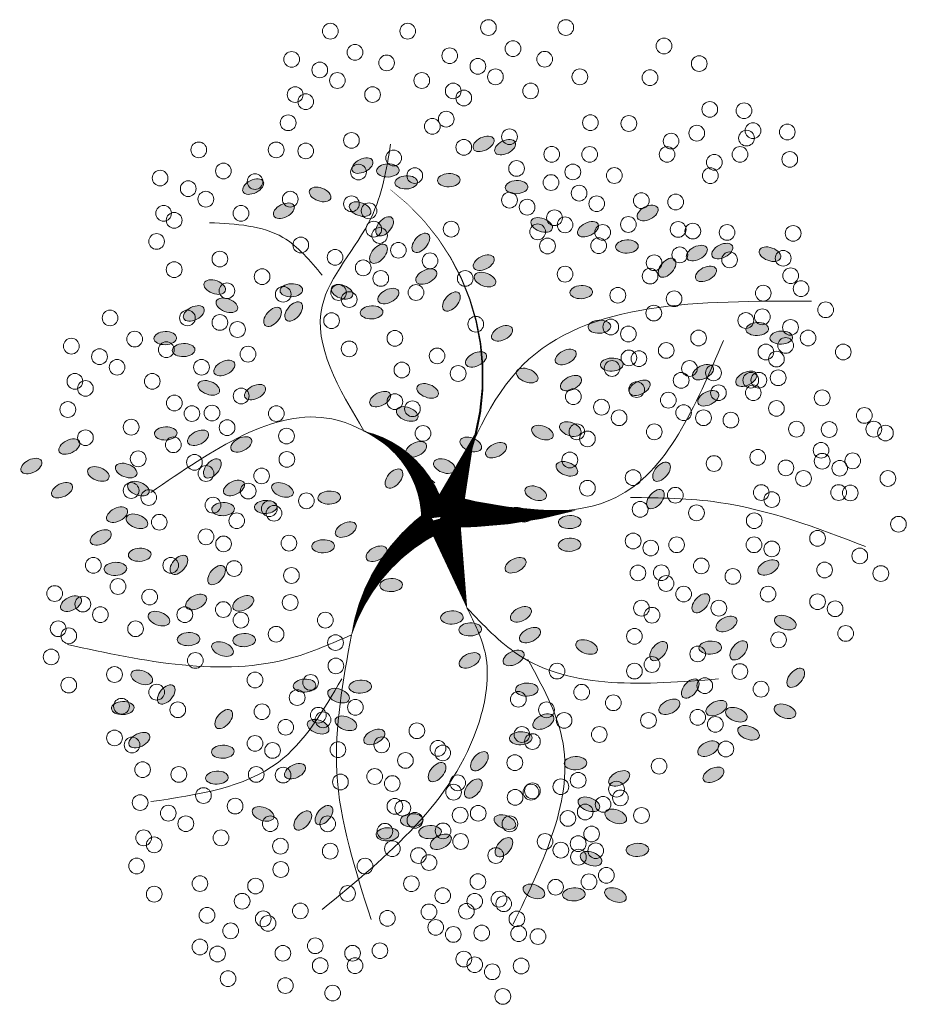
# Model space of a CAD drawing. Header units: millimetres. Extents: x 2197 to 2788, y 425 to 589.
# Tile 41 of 50: x 2695.26 to 2699.92, y 453.13 to 458.31. Entities that reach past the tile are written whole.
import ezdxf

# ---------------------------------------------------------------- set-up
doc = ezdxf.new("R2010")
doc.units = ezdxf.units.MM
doc.layers.add('01 - Vegetación', color=3, linetype='Continuous', lineweight=0)

# ---------------------------------------------------------------- blocks, each defined once
blk = doc.blocks.new('17')
at = {"layer": '01 - Vegetación'}
for points in [[(4495.835, 1680.229, 1.325, 0.0221, 0.199177), (4489.966, 1684.482, 0.0221, 0.0221, 1.224983)], [(4496.025, 1680.229, 1.325, 0.0221, 0.286986), (4500.474, 1683.82, 0.0221, 0.0221, -1.494927)], [(4497.073, 1679.433, 0.133, 0.0221, 0.381476), (4512.91, 1682.466, 0.0221, 0.0221, -1.841687)], [(4496.025, 1679.756, 1.767, 0.0221, 0), (4491.386, 1678.528, 0.0221, 0.0221, 0)], [(4496.025, 1679.662, 1.767, 0.0221, 0), (4500.285, 1678.15, 0.0221, 0.0221, 0)], [(4496.403, 1679.851, 1.767, 0.0221, 0.074947), (4496.403, 1672.952, 0.0221, 0.0221, 0.762797)]]:
    blk.add_lwpolyline(points, format="xyseb", dxfattribs=at)
for points in [[(4490.005, 1684.474), (4488.83, 1687.506), (4489.5, 1699.091)], [(4487.733, 1684.978), (4483.441, 1688.254), (4481.422, 1694.807)], [(4497.831, 1680.189), (4501.112, 1685.482), (4497.326, 1694.807)], [(4508.502, 1685.983), (4510.453, 1688.002), (4511.21, 1691.783)], [(4500.474, 1683.82), (4506.919, 1685.986), (4511.463, 1683.466), (4515.249, 1682.458)], [(4491.386, 1678.528), (4489.019, 1677.583), (4485.461, 1677.921), (4475.868, 1685.986)], [(4490.005, 1684.474), (4482.936, 1685.23), (4475.363, 1683.466)], [(4497.073, 1679.433), (4503.889, 1675.653), (4507.171, 1660.783)], [(4491.386, 1678.528), (4488.995, 1675.905), (4487.733, 1665.572)], [(4496.568, 1678.425), (4497.073, 1670.864), (4505.152, 1665.32)], [(4488.743, 1675.401), (4484.704, 1673.637), (4475.111, 1676.157)], [(4497.073, 1670.108), (4496.821, 1665.572), (4494.549, 1658.011)]]:
    blk.add_spline(points, degree=3, dxfattribs=at)
blk = doc.blocks.new('16')
at = {"layer": '01 - Vegetación'}
h = blk.add_hatch(color=40, dxfattribs=at)
h.set_gradient(color1=(255, 191, 0), color2=(223, 255, 127), rotation=180, centered=1, tint=1, name='INVSPHERICAL')
edge = h.paths.add_edge_path()
edge.add_ellipse((4538.8473, 1678.6424), major_axis=(-0.0033, 0.0777), ratio=0.578492, start_angle=0, end_angle=360, ccw=False)
edge = h.paths.add_edge_path()
edge.add_ellipse((4538.9613, 1678.4867), major_axis=(-0.0349, 0.0695), ratio=0.578492, start_angle=0, end_angle=360, ccw=False)
edge = h.paths.add_edge_path()
edge.add_ellipse((4538.6897, 1678.9256), major_axis=(-0.0594, 0.0503), ratio=0.578492, start_angle=0, end_angle=360, ccw=False)
edge = h.paths.add_edge_path()
edge.add_ellipse((4538.6763, 1678.2663), major_axis=(-0.0033, 0.0777), ratio=0.578492, start_angle=0, end_angle=360, ccw=False)
edge = h.paths.add_edge_path()
edge.add_ellipse((4541.2305, 1679.2812), major_axis=(0.0274, 0.0728), ratio=0.578492, start_angle=0, end_angle=360, ccw=False)
edge = h.paths.add_edge_path()
edge.add_ellipse((4540.8294, 1679.3603), major_axis=(-0.0349, 0.0695), ratio=0.578492, start_angle=0, end_angle=360, ccw=False)
edge = h.paths.add_edge_path()
edge.add_ellipse((4541.1739, 1679.6071), major_axis=(-0.0349, 0.0695), ratio=0.578492, start_angle=0, end_angle=360, ccw=False)
edge = h.paths.add_edge_path()
edge.add_ellipse((4541.0721, 1679.4213), major_axis=(0.0274, 0.0728), ratio=0.578492, start_angle=0, end_angle=360, ccw=False)
edge = h.paths.add_edge_path()
edge.add_ellipse((4540.1133, 1679.6322), major_axis=(-0.0349, 0.0695), ratio=0.578492, start_angle=0, end_angle=360, ccw=False)
edge = h.paths.add_edge_path()
edge.add_ellipse((4540.2787, 1679.8429), major_axis=(-0.0349, 0.0695), ratio=0.578492, start_angle=0, end_angle=360, ccw=False)
edge = h.paths.add_edge_path()
edge.add_ellipse((4540.1646, 1679.9986), major_axis=(-0.0033, 0.0777), ratio=0.578492, start_angle=0, end_angle=360, ccw=False)
edge = h.paths.add_edge_path()
edge.add_ellipse((4540.4985, 1679.9564), major_axis=(-0.0033, 0.0777), ratio=0.578492, start_angle=0, end_angle=360, ccw=False)
edge = h.paths.add_edge_path()
edge.add_ellipse((4540.6289, 1679.5125), major_axis=(-0.0594, 0.0503), ratio=0.578492, start_angle=0, end_angle=360, ccw=False)
edge = h.paths.add_edge_path()
edge.add_ellipse((4540.5509, 1680.2777), major_axis=(0.0274, 0.0728), ratio=0.578492, start_angle=0, end_angle=360, ccw=False)
edge = h.paths.add_edge_path()
edge.add_ellipse((4539.2012, 1679.7438), major_axis=(-0.0033, 0.0777), ratio=0.578492, start_angle=0, end_angle=360, ccw=False)
edge = h.paths.add_edge_path()
edge.add_ellipse((4539.1398, 1679.8926), major_axis=(0.0274, 0.0728), ratio=0.578492, start_angle=0, end_angle=360, ccw=False)
edge = h.paths.add_edge_path()
edge.add_ellipse((4539.2082, 1680.1257), major_axis=(-0.0033, 0.0777), ratio=0.578492, start_angle=0, end_angle=360, ccw=False)
edge = h.paths.add_edge_path()
edge.add_ellipse((4538.9791, 1680.6808), major_axis=(-0.0594, 0.0503), ratio=0.578492, start_angle=0, end_angle=360, ccw=False)
edge = h.paths.add_edge_path()
edge.add_ellipse((4538.5768, 1680.7279), major_axis=(-0.0033, 0.0777), ratio=0.578492, start_angle=0, end_angle=360, ccw=False)
edge = h.paths.add_edge_path()
edge.add_ellipse((4538.9262, 1680.0333), major_axis=(0.0274, 0.0728), ratio=0.578492, start_angle=0, end_angle=360, ccw=False)
edge = h.paths.add_edge_path()
edge.add_ellipse((4538.9498, 1679.8422), major_axis=(0.0274, 0.0728), ratio=0.578492, start_angle=0, end_angle=360, ccw=False)
edge = h.paths.add_edge_path()
edge.add_ellipse((4538.6209, 1680.1914), major_axis=(-0.0349, 0.0695), ratio=0.578492, start_angle=0, end_angle=360, ccw=False)
edge = h.paths.add_edge_path()
edge.add_ellipse((4538.3282, 1680.4109), major_axis=(0.0274, 0.0728), ratio=0.578492, start_angle=0, end_angle=360, ccw=False)
edge = h.paths.add_edge_path()
edge.add_ellipse((4538.283, 1680.1383), major_axis=(-0.0594, 0.0503), ratio=0.578492, start_angle=0, end_angle=360, ccw=False)
edge = h.paths.add_edge_path()
edge.add_ellipse((4538.3202, 1679.9929), major_axis=(-0.0594, 0.0503), ratio=0.578492, start_angle=0, end_angle=360, ccw=False)
edge = h.paths.add_edge_path()
edge.add_ellipse((4538.7549, 1680.6872), major_axis=(-0.0033, 0.0777), ratio=0.578492, start_angle=0, end_angle=360, ccw=False)
edge = h.paths.add_edge_path()
edge.add_ellipse((4538.8342, 1681.2606), major_axis=(-0.0349, 0.0695), ratio=0.578492, start_angle=0, end_angle=360, ccw=False)
edge = h.paths.add_edge_path()
edge.add_ellipse((4539.0541, 1681.3741), major_axis=(-0.0033, 0.0777), ratio=0.578492, start_angle=0, end_angle=360, ccw=False)
edge = h.paths.add_edge_path()
edge.add_ellipse((4539.1472, 1681.0756), major_axis=(-0.0594, 0.0503), ratio=0.578492, start_angle=0, end_angle=360, ccw=False)
edge = h.paths.add_edge_path()
edge.add_ellipse((4539.5204, 1680.5406), major_axis=(-0.0033, 0.0777), ratio=0.578492, start_angle=0, end_angle=360, ccw=False)
edge = h.paths.add_edge_path()
edge.add_ellipse((4539.4589, 1680.6895), major_axis=(0.0274, 0.0728), ratio=0.578492, start_angle=0, end_angle=360, ccw=False)
edge = h.paths.add_edge_path()
edge.add_ellipse((4539.5273, 1680.9225), major_axis=(-0.0033, 0.0777), ratio=0.578492, start_angle=0, end_angle=360, ccw=False)
edge = h.paths.add_edge_path()
edge.add_ellipse((4539.265, 1681.2436), major_axis=(0.0274, 0.0728), ratio=0.578492, start_angle=0, end_angle=360, ccw=False)
edge = h.paths.add_edge_path()
edge.add_ellipse((4539.188, 1677.4783), major_axis=(-0.0594, 0.0503), ratio=0.578492, start_angle=0, end_angle=360, ccw=False)
edge = h.paths.add_edge_path()
edge.add_ellipse((4539.4733, 1678.1899), major_axis=(0.0274, 0.0728), ratio=0.578492, start_angle=0, end_angle=360, ccw=False)
edge = h.paths.add_edge_path()
edge.add_ellipse((4540.6956, 1678.3252), major_axis=(0.0274, 0.0728), ratio=0.578492, start_angle=0, end_angle=360, ccw=False)
edge = h.paths.add_edge_path()
edge.add_ellipse((4540.3301, 1678.3053), major_axis=(-0.0033, 0.0777), ratio=0.578492, start_angle=0, end_angle=360, ccw=False)
edge = h.paths.add_edge_path()
edge.add_ellipse((4540.1744, 1678.3069), major_axis=(-0.0033, 0.0777), ratio=0.578492, start_angle=0, end_angle=360, ccw=False)
edge = h.paths.add_edge_path()
edge.add_ellipse((4540.4879, 1677.7174), major_axis=(-0.0594, 0.0503), ratio=0.578492, start_angle=0, end_angle=360, ccw=False)
edge = h.paths.add_edge_path()
edge.add_ellipse((4540.6758, 1677.6754), major_axis=(-0.0594, 0.0503), ratio=0.578492, start_angle=0, end_angle=360, ccw=False)
edge = h.paths.add_edge_path()
edge.add_ellipse((4539.4693, 1677.3409), major_axis=(-0.0033, 0.0777), ratio=0.578492, start_angle=0, end_angle=360, ccw=False)
edge = h.paths.add_edge_path()
edge.add_ellipse((4539.7731, 1677.4056), major_axis=(-0.0594, 0.0503), ratio=0.578492, start_angle=0, end_angle=360, ccw=False)
edge = h.paths.add_edge_path()
edge.add_ellipse((4539.6312, 1677.2296), major_axis=(-0.0349, 0.0695), ratio=0.578492, start_angle=0, end_angle=360, ccw=False)
edge = h.paths.add_edge_path()
edge.add_ellipse((4539.4455, 1677.695), major_axis=(-0.0594, 0.0503), ratio=0.578492, start_angle=0, end_angle=360, ccw=False)
edge = h.paths.add_edge_path()
edge.add_ellipse((4542.6759, 1679.1357), major_axis=(-0.0033, 0.0777), ratio=0.578492, start_angle=0, end_angle=360, ccw=False)
edge = h.paths.add_edge_path()
edge.add_ellipse((4542.6609, 1679.4281), major_axis=(-0.0033, 0.0777), ratio=0.578492, start_angle=0, end_angle=360, ccw=False)
edge = h.paths.add_edge_path()
edge.add_ellipse((4542.7424, 1679.554), major_axis=(-0.0033, 0.0777), ratio=0.578492, start_angle=0, end_angle=360, ccw=False)
edge = h.paths.add_edge_path()
edge.add_ellipse((4542.7758, 1679.7285), major_axis=(-0.0349, 0.0695), ratio=0.578492, start_angle=0, end_angle=360, ccw=False)
edge = h.paths.add_edge_path()
edge.add_ellipse((4542.477, 1679.7446), major_axis=(0.0274, 0.0728), ratio=0.578492, start_angle=0, end_angle=360, ccw=False)
edge = h.paths.add_edge_path()
edge.add_ellipse((4542.5777, 1680.0195), major_axis=(0.0274, 0.0728), ratio=0.578492, start_angle=0, end_angle=360, ccw=False)
edge = h.paths.add_edge_path()
edge.add_ellipse((4542.4663, 1680.2683), major_axis=(-0.0349, 0.0695), ratio=0.578492, start_angle=0, end_angle=360, ccw=False)
edge = h.paths.add_edge_path()
edge.add_ellipse((4542.6317, 1680.479), major_axis=(-0.0349, 0.0695), ratio=0.578492, start_angle=0, end_angle=360, ccw=False)
edge = h.paths.add_edge_path()
edge.add_ellipse((4542.3592, 1679.5766), major_axis=(-0.0594, 0.0503), ratio=0.578492, start_angle=0, end_angle=360, ccw=False)
edge = h.paths.add_edge_path()
edge.add_ellipse((4542.1713, 1679.6185), major_axis=(-0.0594, 0.0503), ratio=0.578492, start_angle=0, end_angle=360, ccw=False)
edge = h.paths.add_edge_path()
edge.add_ellipse((4542.2457, 1679.3279), major_axis=(-0.0594, 0.0503), ratio=0.578492, start_angle=0, end_angle=360, ccw=False)
edge = h.paths.add_edge_path()
edge.add_ellipse((4542.3687, 1678.4981), major_axis=(0.0274, 0.0728), ratio=0.578492, start_angle=0, end_angle=360, ccw=False)
edge = h.paths.add_edge_path()
edge.add_ellipse((4542.9023, 1678.7492), major_axis=(-0.0349, 0.0695), ratio=0.578492, start_angle=0, end_angle=360, ccw=False)
edge = h.paths.add_edge_path()
edge.add_ellipse((4542.925, 1678.8974), major_axis=(-0.0349, 0.0695), ratio=0.578492, start_angle=0, end_angle=360, ccw=False)
edge = h.paths.add_edge_path()
edge.add_ellipse((4542.6281, 1678.6708), major_axis=(-0.0033, 0.0777), ratio=0.578492, start_angle=0, end_angle=360, ccw=False)
edge = h.paths.add_edge_path()
edge.add_ellipse((4542.1101, 1678.8957), major_axis=(-0.0349, 0.0695), ratio=0.578492, start_angle=0, end_angle=360, ccw=False)
edge = h.paths.add_edge_path()
edge.add_ellipse((4542.3395, 1678.1801), major_axis=(-0.0349, 0.0695), ratio=0.578492, start_angle=0, end_angle=360, ccw=False)
edge = h.paths.add_edge_path()
edge.add_ellipse((4538.137, 1679.1906), major_axis=(-0.0349, 0.0695), ratio=0.578492, start_angle=0, end_angle=360, ccw=False)
edge = h.paths.add_edge_path()
edge.add_ellipse((4538.0994, 1678.7576), major_axis=(-0.0594, 0.0503), ratio=0.578492, start_angle=0, end_angle=360, ccw=False)
edge = h.paths.add_edge_path()
edge.add_ellipse((4537.7963, 1678.5516), major_axis=(0.0274, 0.0728), ratio=0.578492, start_angle=0, end_angle=360, ccw=False)
edge = h.paths.add_edge_path()
edge.add_ellipse((4537.7763, 1678.2769), major_axis=(-0.0033, 0.0777), ratio=0.578492, start_angle=0, end_angle=360, ccw=False)
edge = h.paths.add_edge_path()
edge.add_ellipse((4539.1811, 1678.6002), major_axis=(-0.0033, 0.0777), ratio=0.578492, start_angle=0, end_angle=360, ccw=False)
edge = h.paths.add_edge_path()
edge.add_ellipse((4538.5018, 1678.9676), major_axis=(-0.0594, 0.0503), ratio=0.578492, start_angle=0, end_angle=360, ccw=False)
edge = h.paths.add_edge_path()
edge.add_ellipse((4538.6153, 1679.2162), major_axis=(-0.0594, 0.0503), ratio=0.578492, start_angle=0, end_angle=360, ccw=False)
edge = h.paths.add_edge_path()
edge.add_ellipse((4538.1883, 1679.557), major_axis=(-0.0033, 0.0777), ratio=0.578492, start_angle=0, end_angle=360, ccw=False)
edge = h.paths.add_edge_path()
edge.add_ellipse((4538.2033, 1679.2646), major_axis=(-0.0033, 0.0777), ratio=0.578492, start_angle=0, end_angle=360, ccw=False)
edge = h.paths.add_edge_path()
edge.add_ellipse((4538.2849, 1679.3905), major_axis=(-0.0033, 0.0777), ratio=0.578492, start_angle=0, end_angle=360, ccw=False)
edge = h.paths.add_edge_path()
edge.add_ellipse((4538.8562, 1679.6474), major_axis=(-0.0349, 0.0695), ratio=0.578492, start_angle=0, end_angle=360, ccw=False)
edge = h.paths.add_edge_path()
edge.add_ellipse((4538.272, 1678.7508), major_axis=(0.0274, 0.0728), ratio=0.578492, start_angle=0, end_angle=360, ccw=False)
edge = h.paths.add_edge_path()
edge.add_ellipse((4540.8627, 1678.9849), major_axis=(0.0274, 0.0728), ratio=0.578492, start_angle=0, end_angle=360, ccw=False)
edge = h.paths.add_edge_path()
edge.add_ellipse((4540.8233, 1678.8111), major_axis=(-0.0349, 0.0695), ratio=0.578492, start_angle=0, end_angle=360, ccw=False)
edge = h.paths.add_edge_path()
edge.add_ellipse((4541.4462, 1678.9493), major_axis=(-0.0349, 0.0695), ratio=0.578492, start_angle=0, end_angle=360, ccw=False)
edge = h.paths.add_edge_path()
edge.add_ellipse((4540.4342, 1680.3926), major_axis=(-0.0033, 0.0777), ratio=0.578492, start_angle=0, end_angle=360, ccw=False)
edge = h.paths.add_edge_path()
edge.add_ellipse((4540.4191, 1680.6851), major_axis=(-0.0033, 0.0777), ratio=0.578492, start_angle=0, end_angle=360, ccw=False)
edge = h.paths.add_edge_path()
edge.add_ellipse((4539.7728, 1680.5474), major_axis=(-0.0349, 0.0695), ratio=0.578492, start_angle=0, end_angle=360, ccw=False)
edge = h.paths.add_edge_path()
edge.add_ellipse((4539.7818, 1680.8703), major_axis=(-0.0349, 0.0695), ratio=0.578492, start_angle=0, end_angle=360, ccw=False)
edge = h.paths.add_edge_path()
edge.add_ellipse((4539.6683, 1681.1258), major_axis=(0.0274, 0.0728), ratio=0.578492, start_angle=0, end_angle=360, ccw=False)
edge = h.paths.add_edge_path()
edge.add_ellipse((4540.336, 1681.2765), major_axis=(0.0274, 0.0728), ratio=0.578492, start_angle=0, end_angle=360, ccw=False)
edge = h.paths.add_edge_path()
edge.add_ellipse((4540.381, 1681.413), major_axis=(-0.0349, 0.0695), ratio=0.578492, start_angle=0, end_angle=360, ccw=False)
edge = h.paths.add_edge_path()
edge.add_ellipse((4540.2246, 1681.5252), major_axis=(-0.0349, 0.0695), ratio=0.578492, start_angle=0, end_angle=360, ccw=False)
edge = h.paths.add_edge_path()
edge.add_ellipse((4540.0093, 1681.4245), major_axis=(-0.0033, 0.0777), ratio=0.578492, start_angle=0, end_angle=360, ccw=False)
edge = h.paths.add_edge_path()
edge.add_ellipse((4540.1059, 1681.258), major_axis=(-0.0033, 0.0777), ratio=0.578492, start_angle=0, end_angle=360, ccw=False)
edge = h.paths.add_edge_path()
edge.add_ellipse((4540.0364, 1680.9888), major_axis=(-0.0594, 0.0503), ratio=0.578492, start_angle=0, end_angle=360, ccw=False)
edge = h.paths.add_edge_path()
edge.add_ellipse((4539.9668, 1680.7301), major_axis=(-0.0594, 0.0503), ratio=0.578492, start_angle=0, end_angle=360, ccw=False)
edge = h.paths.add_edge_path()
edge.add_ellipse((4541.9204, 1680.2169), major_axis=(-0.0033, 0.0777), ratio=0.578492, start_angle=0, end_angle=360, ccw=False)
edge = h.paths.add_edge_path()
edge.add_ellipse((4541.2219, 1680.4656), major_axis=(-0.0349, 0.0695), ratio=0.578492, start_angle=0, end_angle=360, ccw=False)
edge = h.paths.add_edge_path()
edge.add_ellipse((4541.3873, 1680.6763), major_axis=(-0.0349, 0.0695), ratio=0.578492, start_angle=0, end_angle=360, ccw=False)
edge = h.paths.add_edge_path()
edge.add_ellipse((4541.2511, 1680.7836), major_axis=(0.0274, 0.0728), ratio=0.578492, start_angle=0, end_angle=360, ccw=False)
edge = h.paths.add_edge_path()
edge.add_ellipse((4541.818, 1680.6592), major_axis=(0.0274, 0.0728), ratio=0.578492, start_angle=0, end_angle=360, ccw=False)
edge = h.paths.add_edge_path()
edge.add_ellipse((4541.9424, 1680.7431), major_axis=(0.0274, 0.0728), ratio=0.578492, start_angle=0, end_angle=360, ccw=False)
edge = h.paths.add_edge_path()
edge.add_ellipse((4541.7619, 1680.8864), major_axis=(-0.0349, 0.0695), ratio=0.578492, start_angle=0, end_angle=360, ccw=False)
edge = h.paths.add_edge_path()
edge.add_ellipse((4541.5921, 1681.0822), major_axis=(-0.0033, 0.0777), ratio=0.578492, start_angle=0, end_angle=360, ccw=False)
edge = h.paths.add_edge_path()
edge.add_ellipse((4541.5105, 1680.9563), major_axis=(-0.0033, 0.0777), ratio=0.578492, start_angle=0, end_angle=360, ccw=False)
edge = h.paths.add_edge_path()
edge.add_ellipse((4541.7747, 1680.2006), major_axis=(-0.0594, 0.0503), ratio=0.578492, start_angle=0, end_angle=360, ccw=False)
edge = h.paths.add_edge_path()
edge.add_ellipse((4541.7375, 1680.3459), major_axis=(-0.0594, 0.0503), ratio=0.578492, start_angle=0, end_angle=360, ccw=False)
edge = h.paths.add_edge_path()
edge.add_ellipse((4541.8433, 1679.1179), major_axis=(-0.0594, 0.0503), ratio=0.578492, start_angle=0, end_angle=360, ccw=False)
edge = h.paths.add_edge_path()
edge.add_ellipse((4541.8808, 1679.551), major_axis=(-0.0349, 0.0695), ratio=0.578492, start_angle=0, end_angle=360, ccw=False)
edge = h.paths.add_edge_path()
edge.add_ellipse((4542.0145, 1679.2904), major_axis=(-0.0349, 0.0695), ratio=0.578492, start_angle=0, end_angle=360, ccw=False)
edge = h.paths.add_edge_path()
edge.add_ellipse((4541.91, 1679.8689), major_axis=(0.0274, 0.0728), ratio=0.578492, start_angle=0, end_angle=360, ccw=False)
edge = h.paths.add_edge_path()
edge.add_ellipse((4541.7691, 1679.6656), major_axis=(-0.0033, 0.0777), ratio=0.578492, start_angle=0, end_angle=360, ccw=False)
edge = h.paths.add_edge_path()
edge.add_ellipse((4539.6757, 1679.1147), major_axis=(-0.0033, 0.0777), ratio=0.578492, start_angle=0, end_angle=360, ccw=False)
edge = h.paths.add_edge_path()
edge.add_ellipse((4539.5942, 1678.9889), major_axis=(-0.0033, 0.0777), ratio=0.578492, start_angle=0, end_angle=360, ccw=False)
edge = h.paths.add_edge_path()
edge.add_ellipse((4539.898, 1679.5315), major_axis=(-0.0033, 0.0777), ratio=0.578492, start_angle=0, end_angle=360, ccw=False)
edge = h.paths.add_edge_path()
edge.add_ellipse((4539.6972, 1678.6412), major_axis=(-0.0349, 0.0695), ratio=0.578492, start_angle=0, end_angle=360, ccw=False)
edge = h.paths.add_edge_path()
edge.add_ellipse((4539.3981, 1678.691), major_axis=(-0.0349, 0.0695), ratio=0.578492, start_angle=0, end_angle=360, ccw=False)
edge = h.paths.add_edge_path()
edge.add_ellipse((4539.5545, 1678.5788), major_axis=(-0.0349, 0.0695), ratio=0.578492, start_angle=0, end_angle=360, ccw=False)
edge = h.paths.add_edge_path()
edge.add_ellipse((4540.7141, 1679.1668), major_axis=(0.0274, 0.0728), ratio=0.578492, start_angle=0, end_angle=360, ccw=False)
edge = h.paths.add_edge_path()
edge.add_ellipse((4540.5491, 1681.7905), major_axis=(-0.0349, 0.0695), ratio=0.578492, start_angle=0, end_angle=360, ccw=False)
edge = h.paths.add_edge_path()
edge.add_ellipse((4540.7145, 1682.0012), major_axis=(-0.0349, 0.0695), ratio=0.578492, start_angle=0, end_angle=360, ccw=False)
edge = h.paths.add_edge_path()
edge.add_ellipse((4540.8482, 1681.7407), major_axis=(-0.0349, 0.0695), ratio=0.578492, start_angle=0, end_angle=360, ccw=False)
edge = h.paths.add_edge_path()
edge.add_ellipse((4540.6605, 1681.5417), major_axis=(0.0274, 0.0728), ratio=0.578492, start_angle=0, end_angle=360, ccw=False)
edge = h.paths.add_edge_path()
edge.add_ellipse((4540.6841, 1681.3506), major_axis=(0.0274, 0.0728), ratio=0.578492, start_angle=0, end_angle=360, ccw=False)
edge = h.paths.add_edge_path()
edge.add_ellipse((4540.5598, 1681.2668), major_axis=(0.0274, 0.0728), ratio=0.578492, start_angle=0, end_angle=360, ccw=False)
edge = h.paths.add_edge_path()
edge.add_ellipse((4540.5284, 1678.5394), major_axis=(0.0274, 0.0728), ratio=0.578492, start_angle=0, end_angle=360, ccw=False)
edge = h.paths.add_edge_path()
edge.add_ellipse((4540.3804, 1678.6466), major_axis=(0.0274, 0.0728), ratio=0.578492, start_angle=0, end_angle=360, ccw=False)
edge = h.paths.add_edge_path()
edge.add_ellipse((4540.034, 1678.6779), major_axis=(-0.0349, 0.0695), ratio=0.578492, start_angle=0, end_angle=360, ccw=False)
edge = h.paths.add_edge_path()
edge.add_ellipse((4540.9443, 1678.4929), major_axis=(0.0274, 0.0728), ratio=0.578492, start_angle=0, end_angle=360, ccw=False)
edge = h.paths.add_edge_path()
edge.add_ellipse((4541.625, 1678.7701), major_axis=(-0.0349, 0.0695), ratio=0.578492, start_angle=0, end_angle=360, ccw=False)
edge = h.paths.add_edge_path()
edge.add_ellipse((4541.9941, 1678.8871), major_axis=(0.0274, 0.0728), ratio=0.578492, start_angle=0, end_angle=360, ccw=False)
edge = h.paths.add_edge_path()
edge.add_ellipse((4541.3357, 1678.5981), major_axis=(0.0274, 0.0728), ratio=0.578492, start_angle=0, end_angle=360, ccw=False)
edge = h.paths.add_edge_path()
edge.add_ellipse((4539.3814, 1678.9933), major_axis=(-0.0349, 0.0695), ratio=0.578492, start_angle=0, end_angle=360, ccw=False)
edge = h.paths.add_edge_path()
edge.add_ellipse((4540.9382, 1681.0788), major_axis=(-0.0033, 0.0777), ratio=0.578492, start_angle=0, end_angle=360, ccw=False)
edge = h.paths.add_edge_path()
edge.add_ellipse((4540.6985, 1680.759), major_axis=(-0.0594, 0.0503), ratio=0.578492, start_angle=0, end_angle=360, ccw=False)
edge = h.paths.add_edge_path()
edge.add_ellipse((4540.9084, 1680.8571), major_axis=(-0.0349, 0.0695), ratio=0.578492, start_angle=0, end_angle=360, ccw=False)
edge = h.paths.add_edge_path()
edge.add_ellipse((4540.863, 1680.5606), major_axis=(-0.0349, 0.0695), ratio=0.578492, start_angle=0, end_angle=360, ccw=False)
edge = h.paths.add_edge_path()
edge.add_ellipse((4540.5639, 1680.6104), major_axis=(-0.0349, 0.0695), ratio=0.578492, start_angle=0, end_angle=360, ccw=False)
edge = h.paths.add_edge_path()
edge.add_ellipse((4539.7707, 1681.7292), major_axis=(-0.0349, 0.0695), ratio=0.578492, start_angle=0, end_angle=360, ccw=False)
edge = h.paths.add_edge_path()
edge.add_ellipse((4540.9679, 1678.3018), major_axis=(0.0274, 0.0728), ratio=0.578492, start_angle=0, end_angle=360, ccw=False)
edge = h.paths.add_edge_path()
edge.add_ellipse((4541.9078, 1678.2265), major_axis=(-0.0033, 0.0777), ratio=0.578492, start_angle=0, end_angle=360, ccw=False)
edge = h.paths.add_edge_path()
edge.add_ellipse((4541.2834, 1678.2972), major_axis=(-0.0349, 0.0695), ratio=0.578492, start_angle=0, end_angle=360, ccw=False)
edge = h.paths.add_edge_path()
edge.add_ellipse((4541.4626, 1678.3332), major_axis=(-0.0349, 0.0695), ratio=0.578492, start_angle=0, end_angle=360, ccw=False)
edge = h.paths.add_edge_path()
edge.add_ellipse((4538.0206, 1678.1595), major_axis=(0.0274, 0.0728), ratio=0.578492, start_angle=0, end_angle=360, ccw=False)
edge = h.paths.add_edge_path()
edge.add_ellipse((4537.7718, 1677.9918), major_axis=(0.0274, 0.0728), ratio=0.578492, start_angle=0, end_angle=360, ccw=False)
edge = h.paths.add_edge_path()
edge.add_ellipse((4538.0816, 1677.8412), major_axis=(-0.0033, 0.0777), ratio=0.578492, start_angle=0, end_angle=360, ccw=False)
edge = h.paths.add_edge_path()
edge.add_ellipse((4538.5718, 1677.9664), major_axis=(-0.0349, 0.0695), ratio=0.578492, start_angle=0, end_angle=360, ccw=False)
edge = h.paths.add_edge_path()
edge.add_ellipse((4538.3112, 1677.9898), major_axis=(0.0274, 0.0728), ratio=0.578492, start_angle=0, end_angle=360, ccw=False)
edge = h.paths.add_edge_path()
edge.add_ellipse((4538.3943, 1678.174), major_axis=(0.0274, 0.0728), ratio=0.578492, start_angle=0, end_angle=360, ccw=False)
edge = h.paths.add_edge_path()
edge.add_ellipse((4538.7759, 1677.3551), major_axis=(-0.0349, 0.0695), ratio=0.578492, start_angle=0, end_angle=360, ccw=False)
edge = h.paths.add_edge_path()
edge.add_ellipse((4538.5967, 1677.319), major_axis=(-0.0349, 0.0695), ratio=0.578492, start_angle=0, end_angle=360, ccw=False)
edge = h.paths.add_edge_path()
edge.add_ellipse((4539.0629, 1677.6214), major_axis=(-0.0349, 0.0695), ratio=0.578492, start_angle=0, end_angle=360, ccw=False)
edge = h.paths.add_edge_path()
edge.add_ellipse((4539.0325, 1676.828), major_axis=(0.0274, 0.0728), ratio=0.578492, start_angle=0, end_angle=360, ccw=False)
edge = h.paths.add_edge_path()
edge.add_ellipse((4539.0089, 1677.162), major_axis=(0.0274, 0.0728), ratio=0.578492, start_angle=0, end_angle=360, ccw=False)
edge = h.paths.add_edge_path()
edge.add_ellipse((4538.8845, 1677.0781), major_axis=(0.0274, 0.0728), ratio=0.578492, start_angle=0, end_angle=360, ccw=False)
edge = h.paths.add_edge_path()
edge.add_ellipse((4539.0539, 1677.2985), major_axis=(-0.0349, 0.0695), ratio=0.578492, start_angle=0, end_angle=360, ccw=False)
edge = h.paths.add_edge_path()
edge.add_ellipse((4542.2208, 1677.9128), major_axis=(-0.0033, 0.0777), ratio=0.578492, start_angle=0, end_angle=360, ccw=False)
edge = h.paths.add_edge_path()
edge.add_ellipse((4542.4505, 1677.7713), major_axis=(-0.0349, 0.0695), ratio=0.578492, start_angle=0, end_angle=360, ccw=False)
edge = h.paths.add_edge_path()
edge.add_ellipse((4541.1796, 1677.3549), major_axis=(-0.0349, 0.0695), ratio=0.578492, start_angle=0, end_angle=360, ccw=False)
edge = h.paths.add_edge_path()
edge.add_ellipse((4541.6706, 1678.1022), major_axis=(-0.0033, 0.0777), ratio=0.578492, start_angle=0, end_angle=360, ccw=False)
edge = h.paths.add_edge_path()
edge.add_ellipse((4541.4108, 1678.017), major_axis=(-0.0033, 0.0777), ratio=0.578492, start_angle=0, end_angle=360, ccw=False)
edge = h.paths.add_edge_path()
edge.add_ellipse((4542.0754, 1677.6373), major_axis=(-0.0594, 0.0503), ratio=0.578492, start_angle=0, end_angle=360, ccw=False)
edge = h.paths.add_edge_path()
edge.add_ellipse((4541.2517, 1677.826), major_axis=(-0.0349, 0.0695), ratio=0.578492, start_angle=0, end_angle=360, ccw=False)
edge = h.paths.add_edge_path()
edge.add_ellipse((4541.5957, 1676.8534), major_axis=(-0.0033, 0.0777), ratio=0.578492, start_angle=0, end_angle=360, ccw=False)
edge = h.paths.add_edge_path()
edge.add_ellipse((4541.6548, 1677.0183), major_axis=(-0.0033, 0.0777), ratio=0.578492, start_angle=0, end_angle=360, ccw=False)
edge = h.paths.add_edge_path()
edge.add_ellipse((4542.0332, 1677.3708), major_axis=(-0.0349, 0.0695), ratio=0.578492, start_angle=0, end_angle=360, ccw=False)
edge = h.paths.add_edge_path()
edge.add_ellipse((4542.1897, 1677.2586), major_axis=(-0.0349, 0.0695), ratio=0.578492, start_angle=0, end_angle=360, ccw=False)
edge = h.paths.add_edge_path()
edge.add_ellipse((4542.1682, 1676.931), major_axis=(0.0274, 0.0728), ratio=0.578492, start_angle=0, end_angle=360, ccw=False)
edge = h.paths.add_edge_path()
edge.add_ellipse((4542.1759, 1677.4333), major_axis=(-0.0349, 0.0695), ratio=0.578492, start_angle=0, end_angle=360, ccw=False)
edge = h.paths.add_edge_path()
edge.add_ellipse((4541.3133, 1677.0943), major_axis=(-0.0349, 0.0695), ratio=0.578492, start_angle=0, end_angle=360, ccw=False)
edge = h.paths.add_edge_path()
edge.add_ellipse((4541.3587, 1677.3909), major_axis=(-0.0349, 0.0695), ratio=0.578492, start_angle=0, end_angle=360, ccw=False)
edge = h.paths.add_edge_path()
edge.add_ellipse((4540.0187, 1676.9432), major_axis=(-0.0349, 0.0695), ratio=0.578492, start_angle=0, end_angle=360, ccw=False)
edge = h.paths.add_edge_path()
edge.add_ellipse((4539.641, 1676.8257), major_axis=(0.0274, 0.0728), ratio=0.578492, start_angle=0, end_angle=360, ccw=False)
edge = h.paths.add_edge_path()
edge.add_ellipse((4539.2624, 1676.754), major_axis=(-0.0594, 0.0503), ratio=0.578492, start_angle=0, end_angle=360, ccw=False)
edge = h.paths.add_edge_path()
edge.add_ellipse((4539.4503, 1677.1457), major_axis=(-0.0594, 0.0503), ratio=0.578492, start_angle=0, end_angle=360, ccw=False)
at = {"layer": '01 - Vegetación', "extrusion": (0, 0, -1)}
for centre, major_axis in [((4540.7145, 1682.0012), (-0.0349, 0.0695)), ((4540.5491, 1681.7905), (-0.0349, 0.0695)), ((4540.8482, 1681.7407), (-0.0349, 0.0695)), ((4539.7707, 1681.7292), (-0.0349, 0.0695)), ((4540.2246, 1681.5252), (-0.0349, 0.0695)), ((4540.0093, 1681.4245), (-0.0033, 0.0777)), ((4540.381, 1681.413), (-0.0349, 0.0695)), ((4539.0541, 1681.3741), (-0.0033, 0.0777)), ((4538.8342, 1681.2606), (-0.0349, 0.0695)), ((4540.1059, 1681.258), (-0.0033, 0.0777)), ((4540.9382, 1681.0788), (-0.0033, 0.0777)), ((4541.5921, 1681.0822), (-0.0033, 0.0777)), ((4541.5105, 1680.9563), (-0.0033, 0.0777)), ((4539.5273, 1680.9225), (-0.0033, 0.0777)), ((4539.7818, 1680.8703), (-0.0349, 0.0695)), ((4540.9084, 1680.8571), (-0.0349, 0.0695)), ((4541.7619, 1680.8864), (-0.0349, 0.0695)), ((4538.5768, 1680.7279), (-0.0033, 0.0777)), ((4538.7549, 1680.6872), (-0.0033, 0.0777)), ((4540.4191, 1680.6851), (-0.0033, 0.0777)), ((4541.3873, 1680.6763), (-0.0349, 0.0695)), ((4540.5639, 1680.6104), (-0.0349, 0.0695)), ((4539.5204, 1680.5406), (-0.0033, 0.0777)), ((4539.7728, 1680.5474), (-0.0349, 0.0695)), ((4540.863, 1680.5606), (-0.0349, 0.0695)), ((4541.2219, 1680.4656), (-0.0349, 0.0695)), ((4542.6317, 1680.479), (-0.0349, 0.0695)), ((4540.4342, 1680.3926), (-0.0033, 0.0777)), ((4542.4663, 1680.2683), (-0.0349, 0.0695)), ((4538.6209, 1680.1914), (-0.0349, 0.0695)), ((4541.9204, 1680.2169), (-0.0033, 0.0777)), ((4539.2082, 1680.1257), (-0.0033, 0.0777)), ((4540.1646, 1679.9986), (-0.0033, 0.0777)), ((4540.4985, 1679.9564), (-0.0033, 0.0777)), ((4540.2787, 1679.8429), (-0.0349, 0.0695)), ((4539.2012, 1679.7438), (-0.0033, 0.0777)), ((4542.7758, 1679.7285), (-0.0349, 0.0695)), ((4538.8562, 1679.6474), (-0.0349, 0.0695)), ((4541.7691, 1679.6656), (-0.0033, 0.0777)), ((4540.1133, 1679.6322), (-0.0349, 0.0695)), ((4541.1739, 1679.6071), (-0.0349, 0.0695)), ((4538.1883, 1679.557), (-0.0033, 0.0777)), ((4539.898, 1679.5315), (-0.0033, 0.0777)), ((4541.8808, 1679.551), (-0.0349, 0.0695)), ((4542.7424, 1679.554), (-0.0033, 0.0777)), ((4538.2849, 1679.3905), (-0.0033, 0.0777)), ((4542.6609, 1679.4281), (-0.0033, 0.0777)), ((4540.8294, 1679.3603), (-0.0349, 0.0695)), ((4538.2033, 1679.2646), (-0.0033, 0.0777)), ((4542.0145, 1679.2904), (-0.0349, 0.0695)), ((4538.137, 1679.1906), (-0.0349, 0.0695)), ((4539.6757, 1679.1147), (-0.0033, 0.0777)), ((4542.6759, 1679.1357), (-0.0033, 0.0777)), ((4539.3814, 1678.9933), (-0.0349, 0.0695)), ((4539.5942, 1678.9889), (-0.0033, 0.0777)), ((4541.4462, 1678.9493), (-0.0349, 0.0695)), ((4542.925, 1678.8974), (-0.0349, 0.0695)), ((4542.1101, 1678.8957), (-0.0349, 0.0695)), ((4540.8233, 1678.8111), (-0.0349, 0.0695)), ((4541.625, 1678.7701), (-0.0349, 0.0695)), ((4542.9023, 1678.7492), (-0.0349, 0.0695)), ((4538.8473, 1678.6424), (-0.0033, 0.0777)), ((4539.3981, 1678.691), (-0.0349, 0.0695)), ((4539.6972, 1678.6412), (-0.0349, 0.0695)), ((4540.034, 1678.6779), (-0.0349, 0.0695)), ((4542.6281, 1678.6708), (-0.0033, 0.0777)), ((4539.1811, 1678.6002), (-0.0033, 0.0777)), ((4539.5545, 1678.5788), (-0.0349, 0.0695)), ((4538.9613, 1678.4867), (-0.0349, 0.0695)), ((4540.1744, 1678.3069), (-0.0033, 0.0777)), ((4540.3301, 1678.3053), (-0.0033, 0.0777)), ((4541.2834, 1678.2972), (-0.0349, 0.0695)), ((4541.4626, 1678.3332), (-0.0349, 0.0695)), ((4537.7763, 1678.2769), (-0.0033, 0.0777)), ((4538.6763, 1678.2663), (-0.0033, 0.0777)), ((4541.9078, 1678.2265), (-0.0033, 0.0777)), ((4542.3395, 1678.1801), (-0.0349, 0.0695)), ((4541.6706, 1678.1022), (-0.0033, 0.0777)), ((4538.5718, 1677.9664), (-0.0349, 0.0695)), ((4541.4108, 1678.017), (-0.0033, 0.0777)), ((4542.2208, 1677.9128), (-0.0033, 0.0777)), ((4538.0816, 1677.8412), (-0.0033, 0.0777)), ((4541.2517, 1677.826), (-0.0349, 0.0695)), ((4542.4505, 1677.7713), (-0.0349, 0.0695)), ((4539.0629, 1677.6214), (-0.0349, 0.0695)), ((4542.1759, 1677.4333), (-0.0349, 0.0695)), ((4538.7759, 1677.3551), (-0.0349, 0.0695)), ((4541.1796, 1677.3549), (-0.0349, 0.0695)), ((4541.3587, 1677.3909), (-0.0349, 0.0695)), ((4542.0332, 1677.3708), (-0.0349, 0.0695)), ((4538.5967, 1677.319), (-0.0349, 0.0695)), ((4539.0539, 1677.2985), (-0.0349, 0.0695)), ((4539.4693, 1677.3409), (-0.0033, 0.0777)), ((4539.6312, 1677.2296), (-0.0349, 0.0695)), ((4542.1897, 1677.2586), (-0.0349, 0.0695)), ((4541.3133, 1677.0943), (-0.0349, 0.0695)), ((4541.6548, 1677.0183), (-0.0033, 0.0777)), ((4540.0187, 1676.9432), (-0.0349, 0.0695)), ((4541.5957, 1676.8534), (-0.0033, 0.0777))]:
    blk.add_ellipse(centre, major_axis=major_axis, ratio=0.578492, start_param=3.141593, end_param=9.424778, dxfattribs=at)
for centre, major_axis in [((4540.6605, 1681.5417), (0.0274, 0.0728)), ((4540.6841, 1681.3506), (0.0274, 0.0728)), ((4540.336, 1681.2765), (0.0274, 0.0728)), ((4540.5598, 1681.2668), (0.0274, 0.0728)), ((4539.265, 1681.2436), (0.0274, 0.0728)), ((4539.1472, 1681.0756), (-0.0594, 0.0503)), ((4539.6683, 1681.1258), (0.0274, 0.0728)), ((4540.0364, 1680.9888), (-0.0594, 0.0503)), ((4540.6985, 1680.759), (-0.0594, 0.0503)), ((4541.2511, 1680.7836), (0.0274, 0.0728)), ((4541.9424, 1680.7431), (0.0274, 0.0728)), ((4538.9791, 1680.6808), (-0.0594, 0.0503)), ((4539.4589, 1680.6895), (0.0274, 0.0728)), ((4539.9668, 1680.7301), (-0.0594, 0.0503)), ((4541.818, 1680.6592), (0.0274, 0.0728)), ((4538.3282, 1680.4109), (0.0274, 0.0728)), ((4541.7375, 1680.3459), (-0.0594, 0.0503)), ((4540.5509, 1680.2777), (0.0274, 0.0728)), ((4541.7747, 1680.2006), (-0.0594, 0.0503)), ((4538.283, 1680.1383), (-0.0594, 0.0503)), ((4538.3202, 1679.9929), (-0.0594, 0.0503)), ((4538.9262, 1680.0333), (0.0274, 0.0728)), ((4542.5777, 1680.0195), (0.0274, 0.0728)), ((4538.9498, 1679.8422), (0.0274, 0.0728)), ((4539.1398, 1679.8926), (0.0274, 0.0728)), ((4541.91, 1679.8689), (0.0274, 0.0728)), ((4542.477, 1679.7446), (0.0274, 0.0728)), ((4542.1713, 1679.6185), (-0.0594, 0.0503)), ((4542.3592, 1679.5766), (-0.0594, 0.0503)), ((4540.6289, 1679.5125), (-0.0594, 0.0503)), ((4541.0721, 1679.4213), (0.0274, 0.0728)), ((4542.2457, 1679.3279), (-0.0594, 0.0503)), ((4541.2305, 1679.2812), (0.0274, 0.0728)), ((4538.6153, 1679.2162), (-0.0594, 0.0503)), ((4540.7141, 1679.1668), (0.0274, 0.0728)), ((4541.8433, 1679.1179), (-0.0594, 0.0503)), ((4540.8627, 1678.9849), (0.0274, 0.0728)), ((4538.5018, 1678.9676), (-0.0594, 0.0503)), ((4538.6897, 1678.9256), (-0.0594, 0.0503)), ((4541.9941, 1678.8871), (0.0274, 0.0728)), ((4538.0994, 1678.7576), (-0.0594, 0.0503)), ((4538.272, 1678.7508), (0.0274, 0.0728)), ((4540.3804, 1678.6466), (0.0274, 0.0728)), ((4541.3357, 1678.5981), (0.0274, 0.0728)), ((4537.7963, 1678.5516), (0.0274, 0.0728)), ((4540.5284, 1678.5394), (0.0274, 0.0728)), ((4540.9443, 1678.4929), (0.0274, 0.0728)), ((4542.3687, 1678.4981), (0.0274, 0.0728)), ((4540.6956, 1678.3252), (0.0274, 0.0728)), ((4540.9679, 1678.3018), (0.0274, 0.0728)), ((4538.0206, 1678.1595), (0.0274, 0.0728)), ((4538.3943, 1678.174), (0.0274, 0.0728)), ((4539.4733, 1678.1899), (0.0274, 0.0728)), ((4537.7718, 1677.9918), (0.0274, 0.0728)), ((4538.3112, 1677.9898), (0.0274, 0.0728)), ((4539.4455, 1677.695), (-0.0594, 0.0503)), ((4540.4879, 1677.7174), (-0.0594, 0.0503)), ((4540.6758, 1677.6754), (-0.0594, 0.0503)), ((4542.0754, 1677.6373), (-0.0594, 0.0503)), ((4539.188, 1677.4783), (-0.0594, 0.0503)), ((4539.7731, 1677.4056), (-0.0594, 0.0503)), ((4539.0089, 1677.162), (0.0274, 0.0728)), ((4538.8845, 1677.0781), (0.0274, 0.0728)), ((4539.4503, 1677.1457), (-0.0594, 0.0503)), ((4542.1682, 1676.931), (0.0274, 0.0728)), ((4539.0325, 1676.828), (0.0274, 0.0728)), ((4539.641, 1676.8257), (0.0274, 0.0728)), ((4539.2624, 1676.754), (-0.0594, 0.0503))]:
    blk.add_ellipse(centre, major_axis=major_axis, ratio=0.578492, dxfattribs=at)
blk = doc.blocks.new('18')
at = {"color": 60}
for centre in [(4488.868, 1699.938), (4490.317, 1699.576), (4492.129, 1699.757), (4487.418, 1699.032), (4489.955, 1699.032), (4501.597, 1699.079), (4504.859, 1698.898), (4491.586, 1698.308), (4503.047, 1698.717), (4493.579, 1697.765), (4500.147, 1698.174), (4502.684, 1698.174), (4491.042, 1697.403), (4504.315, 1697.449), (4506.309, 1696.906), (4484.7, 1696.678), (4486.331, 1696.316), (4487.962, 1696.678), (4492.492, 1696.497), (4503.772, 1696.544), (4484.338, 1695.773), (4497.429, 1695.82), (4500.691, 1695.82), (4478.111, 1695.538), (4481.373, 1695.357), (4483.069, 1695.23), (4490.317, 1695.592), (4499.06, 1695.457), (4505.221, 1695.638), (4479.561, 1695.176), (4491.948, 1694.867), (4497.067, 1694.914), (4503.047, 1694.733), (4476.661, 1694.632), (4479.198, 1694.632), (4487.056, 1694.505), (4495.798, 1694.371), (4480.829, 1693.908), (4493.579, 1693.781), (4504.678, 1694.009), (4482.822, 1693.365), (4486.15, 1693.419), (4499.785, 1693.647), (4501.932, 1693.596), (4480.286, 1693.003), (4491.042, 1693.057), (4501.388, 1692.691), (4506.309, 1692.922), (4473.943, 1692.278), (4477.205, 1692.278), (4488.687, 1692.513), (4498.879, 1692.56), (4503.772, 1692.198), (4475.574, 1691.916), (4481.735, 1692.097), (4495.046, 1691.967), (4498.307, 1691.967), (4473.581, 1691.373), (4479.561, 1691.192), (4496.677, 1691.604), (4501.416, 1691.655), (4472.312, 1690.83), (4474.773, 1690.696), (4491.304, 1691.074), (4494.683, 1691.061), (4500.663, 1690.88), (4481.192, 1690.467), (4490.761, 1690.168), (4493.415, 1690.518), (4495.875, 1690.384), (4476.299, 1690.105), (4497.401, 1689.794), (4502.294, 1690.156), (4477.079, 1689.414), (4482.822, 1689.381), (4484.418, 1689.444), (4487.68, 1689.444), (4475.158, 1688.775), (4475.393, 1689.019), (4480.286, 1688.657), (4486.049, 1689.082), (4496.495, 1688.707), (4498.181, 1689.103), (4479.129, 1688.133), (4484.056, 1688.538), (4490.036, 1688.357), (4496.26, 1688.463), (4501.388, 1688.345), (4471.956, 1687.879), (4473.621, 1688.006), (4477.93, 1688.113), (4482.787, 1687.995), (4485.248, 1687.861), (4491.667, 1687.633), (4494.723, 1687.695), (4499.032, 1687.802), (4500.231, 1687.821), (4486.774, 1687.271), (4493.058, 1687.567), (4475.799, 1687.109), (4496.901, 1686.797), (4474.006, 1686.341), (4485.868, 1686.184), (4487.554, 1686.58), (4472.981, 1686.085), (4480.282, 1685.699), (4485.633, 1685.94), (4490.761, 1685.822), (4471.572, 1685.445), (4478.873, 1685.571), (4484.096, 1685.172), (4488.405, 1685.279), (4489.604, 1685.298), (4476.696, 1684.675), (4482.431, 1685.044), (4472.982, 1684.292), (4473.622, 1684.42), (4486.274, 1684.275), (4478.105, 1683.778), (4482.714, 1683.281), (4473.751, 1683.011), (4475.416, 1682.626), (4479.899, 1682.753), (4484.344, 1682.919), (4479.003, 1682.369), (4481.18, 1682.24), (4482.351, 1682.375), (4481.083, 1681.832), (4483.543, 1681.698), (4485.069, 1681.108), (4474.952, 1680.139), (4476.583, 1679.777), (4483.928, 1679.777), (4484.163, 1680.021), (4474.59, 1679.234), (4473.321, 1678.691), (4475.782, 1678.557), (4480.726, 1678.881), (4482.391, 1679.009), (4477.308, 1677.966), (4476.167, 1676.636), (4476.402, 1676.88), (4481.645, 1676.05), (4472.965, 1675.74), (4474.63, 1675.868), (4478.927, 1673.695), (4482.189, 1673.695), (4480.558, 1673.333), (4478.565, 1672.79), (4477.296, 1672.247), (4479.757, 1672.113), (4481.283, 1671.522), (4482.063, 1670.831)]:
    blk.add_circle(centre, 0.405, dxfattribs=at)
at = {"color": 62}
for centre in [(4510.245, 1694.51), (4513.506, 1694.329), (4511.694, 1694.148), (4508.795, 1693.605), (4511.332, 1693.605), (4512.963, 1692.88), (4514.956, 1692.337), (4512.419, 1691.975), (4506.077, 1691.251), (4509.339, 1691.251), (4507.708, 1690.888), (4513.869, 1691.069), (4505.714, 1690.345), (4511.694, 1690.164), (4504.446, 1689.802), (4513.325, 1689.44), (4508.433, 1689.078), (4514.956, 1688.353), (4507.527, 1687.991), (4512.419, 1687.629), (4510.063, 1687.086), (4477.198, 1681.391), (4480.46, 1681.21), (4478.648, 1681.029), (4475.749, 1680.485), (4478.286, 1680.485), (4479.917, 1679.761), (4481.91, 1679.218), (4479.373, 1678.856), (4473.031, 1678.131), (4476.292, 1678.131), (4474.661, 1677.769), (4480.823, 1677.95), (4472.668, 1677.226), (4478.648, 1677.045), (4471.4, 1676.682), (4480.279, 1676.32), (4483.427, 1676.064), (4475.386, 1675.958), (4484.877, 1675.701), (4486.689, 1675.883), (4481.91, 1675.234), (4481.977, 1675.158), (4484.514, 1675.158), (4474.48, 1674.872), (4479.373, 1674.509), (4477.017, 1673.966), (4486.145, 1674.434), (4485.602, 1673.528), (4488.138, 1673.891), (4479.259, 1672.804), (4480.89, 1672.442), (4482.521, 1672.804), (4487.051, 1672.623), (4478.897, 1671.899), (4484.877, 1671.717), (4477.628, 1671.355), (4486.508, 1670.993), (4481.615, 1670.631), (4488.138, 1669.907), (4480.709, 1669.544), (4485.602, 1669.182), (4483.246, 1668.639)]:
    blk.add_circle(centre, 0.405, dxfattribs=at)
at = {"color": 64}
for centre in [(4516.351, 1687.736), (4517.801, 1687.374), (4519.613, 1687.555), (4514.902, 1686.831), (4517.439, 1686.831), (4519.07, 1686.107), (4518.526, 1685.201), (4521.063, 1685.563), (4512.184, 1684.477), (4513.815, 1684.115), (4515.445, 1684.477), (4519.976, 1684.296), (4511.821, 1683.571), (4517.801, 1683.39), (4510.553, 1683.028), (4519.432, 1682.666), (4514.539, 1682.304), (4521.063, 1681.58), (4513.633, 1681.217), (4518.526, 1680.855), (4516.17, 1680.312), (4489.927, 1669.908), (4491.377, 1669.546), (4493.189, 1669.727), (4488.478, 1669.003), (4491.014, 1669.003), (4492.645, 1668.278), (4492.102, 1667.373), (4494.639, 1667.735), (4485.759, 1666.649), (4489.021, 1666.649), (4493.551, 1666.467), (4487.39, 1666.286), (4485.397, 1665.743), (4491.377, 1665.562), (4484.129, 1665.2), (4493.008, 1664.838), (4488.115, 1664.476), (4487.209, 1663.389), (4494.639, 1663.751), (4495.876, 1663.739), (4497.325, 1663.377), (4499.137, 1663.558), (4492.102, 1663.027), (4494.426, 1662.833), (4496.963, 1662.833), (4489.746, 1662.484), (4498.594, 1662.109), (4500.587, 1661.566), (4498.05, 1661.203), (4491.708, 1660.479), (4494.97, 1660.479), (4499.5, 1660.298), (4493.339, 1660.117), (4491.346, 1659.574), (4497.325, 1659.393), (4490.077, 1659.03), (4494.064, 1658.306), (4498.956, 1658.668), (4500.587, 1657.582), (4493.158, 1657.22), (4498.05, 1656.857), (4495.695, 1656.314)]:
    blk.add_circle(centre, 0.405, dxfattribs=at)
at = {"color": 66}
for centre in [(4506.168, 1685.501), (4507.617, 1685.139), (4509.429, 1685.32), (4504.718, 1684.595), (4507.255, 1684.595), (4508.886, 1683.871), (4510.879, 1683.328), (4508.342, 1682.966), (4502, 1682.241), (4505.262, 1682.241), (4509.792, 1682.06), (4503.631, 1681.879), (4501.637, 1681.336), (4507.617, 1681.155), (4500.369, 1680.793), (4504.356, 1680.068), (4509.248, 1680.43), (4516.539, 1679.598), (4510.879, 1679.344), (4517.989, 1679.236), (4519.801, 1679.417), (4503.45, 1678.982), (4508.342, 1678.62), (4515.09, 1678.693), (4517.626, 1678.693), (4505.986, 1678.076), (4519.257, 1677.968), (4518.714, 1677.063), (4521.251, 1677.425), (4512.371, 1676.339), (4514.002, 1675.976), (4515.633, 1676.339), (4520.163, 1676.158), (4512.009, 1675.433), (4517.989, 1675.252), (4510.741, 1674.89), (4519.62, 1674.528), (4514.727, 1674.166), (4521.251, 1673.441), (4498.999, 1673.233), (4502.261, 1673.052), (4513.821, 1673.079), (4500.449, 1672.87), (4518.714, 1672.717), (4497.549, 1672.327), (4500.086, 1672.327), (4516.358, 1672.174), (4501.717, 1671.603), (4503.71, 1671.06), (4501.174, 1670.697), (4494.831, 1669.973), (4498.093, 1669.973), (4496.462, 1669.611), (4502.623, 1669.792), (4494.469, 1669.068), (4500.449, 1668.887), (4493.2, 1668.524), (4502.08, 1668.162), (4497.187, 1667.8), (4503.71, 1667.076), (4496.281, 1666.713), (4501.174, 1666.351), (4498.818, 1665.808)]:
    blk.add_circle(centre, 0.405, dxfattribs=at)
at = {"color": 68}
for centre in [(4510.013, 1674.384), (4511.463, 1674.022), (4513.275, 1674.203), (4508.563, 1673.479), (4511.1, 1673.479), (4512.731, 1672.755), (4514.724, 1672.211), (4510.027, 1671.748), (4510.712, 1671.542), (4512.187, 1671.849), (4505.845, 1671.125), (4513.637, 1670.944), (4507.476, 1670.763), (4504.253, 1670.192), (4505.483, 1670.219), (4511.119, 1670.219), (4516.315, 1670.194), (4504.214, 1669.676), (4512.343, 1669.55), (4506.559, 1668.91), (4508.462, 1669.101), (4509.147, 1668.894), (4518.671, 1669.107), (4520.302, 1668.383), (4504.638, 1668.27), (4514.724, 1668.227), (4515.409, 1668.021), (4501.436, 1667.375), (4503.101, 1667.502), (4507.295, 1667.865), (4509.555, 1667.571), (4510.864, 1667.657), (4512.273, 1667.785), (4510.778, 1666.902), (4505.279, 1666.605), (4515.817, 1666.698), (4519.396, 1666.572), (4513.631, 1666.001), (4517.04, 1666.029), (4502.461, 1665.581), (4503.486, 1665.837), (4514.316, 1665.795), (4501.052, 1664.941), (4509.299, 1665.009), (4510.708, 1665.137), (4514.724, 1664.472), (4503.102, 1663.916), (4506.176, 1664.171), (4515.562, 1664.136), (4516.971, 1664.264), (4502.461, 1663.788), (4503.105, 1663.502), (4506.367, 1663.321), (4515.947, 1663.803), (4504.555, 1663.14), (4507.585, 1663.274), (4501.655, 1662.596), (4503.23, 1662.507), (4504.192, 1662.596), (4504.896, 1662.122), (4505.823, 1661.872), (4508.482, 1661.865), (4509.379, 1662.249), (4514.468, 1661.91), (4515.877, 1662.038), (4507.816, 1661.329), (4510.66, 1661.736), (4505.279, 1660.967), (4498.937, 1660.242), (4500.568, 1659.88), (4502.199, 1660.242), (4506.729, 1660.061), (4498.575, 1659.337), (4497.306, 1658.794), (4504.555, 1659.156), (4501.293, 1658.069), (4500.387, 1656.983)]:
    blk.add_circle(centre, 0.405, dxfattribs=at)
at = {"layer": '01 - Vegetación', "xscale": 7.5, "yscale": 7.5, "zscale": 7.5}
blk.add_blockref('16', (-29556.671, -10914.055), dxfattribs=at)
at = {"layer": '01 - Vegetación'}
blk.add_blockref('17', (0, 0), dxfattribs=at)

msp = doc.modelspace()

# ---------------------------------------------------------------- block references
at = {"layer": '01 - Vegetación', "xscale": 0.1021725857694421, "yscale": 0.1021725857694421, "zscale": 0.1021725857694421, "rotation": 90}
msp.add_blockref('18', (2869.1132, -3.6818), dxfattribs=at)

doc.saveas('drawing.dxf')
